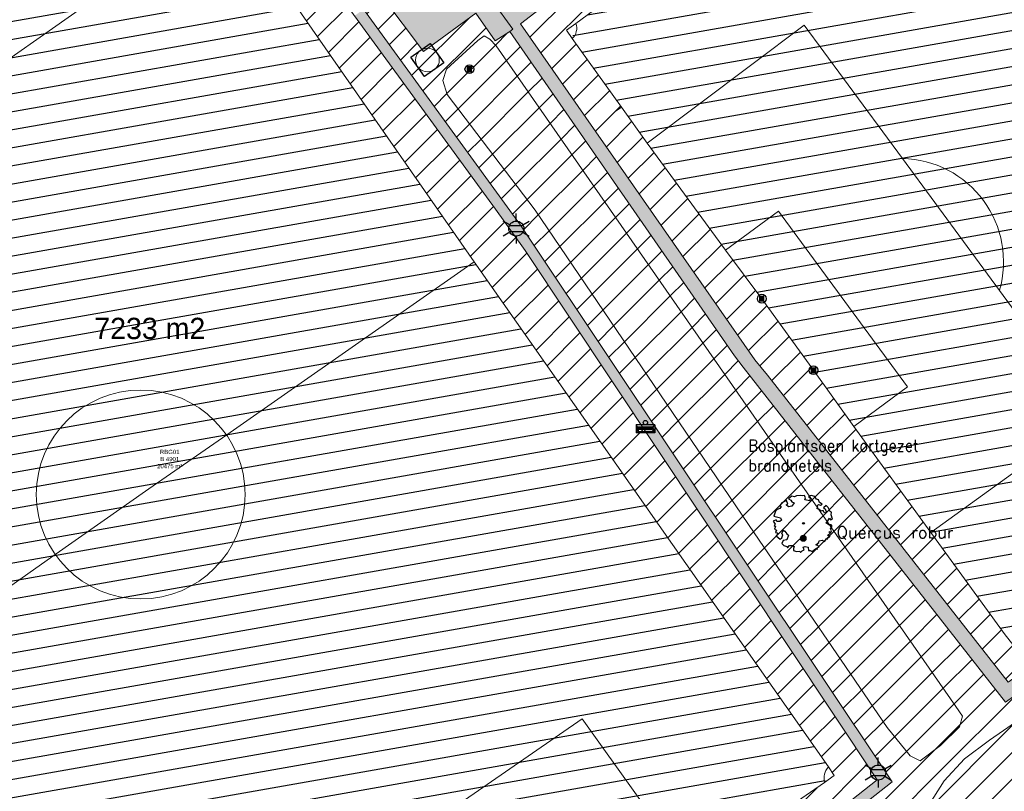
# Model space of a CAD drawing. Header units: metres. Extents: x 102852 to 107197, y 385458 to 392889.
# Tile 14 of 50: x 106728 to 106811, y 392535 to 392600. Entities that reach past the tile are written whole.
import ezdxf
from ezdxf.enums import TextEntityAlignment as Align

# ---------------------------------------------------------------- set-up
doc = ezdxf.new("R2010")
doc.units = ezdxf.units.M
for name, color, linetype, lineweight in [('0-BEPLANTING', 14, 'Continuous', 30), ('0-GRAS OM SPORTVELDEN', 2, 'Continuous', 30), ('0-GRAS SPORTVELDEN', 3, 'Continuous', 30), ('0-VERHARDING', 5, 'Continuous', 30), ('_alg-maatvoering', 7, 'Continuous', 0), ('B-WE-GR-BOOM-S', 90, 'Continuous', 30), ('B-WE-GR-STRUIK-G', 90, 'Continuous', 13), ('B-WE-IE-MEUBILAIR_WEGMEUBILAIR-S', 7, 'Continuous', 30), ('B-WE-IE-OV-LICHTMAST-S', 40, 'Continuous', 30), ('B-WE-KG-GRENS-T18', 10, 'Continuous', 13), ('B-WE-RI-INSPECTIEPUT_ALGEMEEN-S', 7, 'Continuous', 30), ('B-WE-VH-KANTVERHARDING-G', 60, 'Continuous', 13), ('B-WE-VH-MATERIAALGRENS-G', 31, 'Continuous', 13), ('B-WE-VW-MARKERING_LANGS_STREEP_DOORGETROKKEN-G', 7, 'Continuous', 13), ('Bomen', 84, 'Continuous', 0), ('Boomsoort', 10, 'Continuous', 0), ('X-XX-AL-VERWIJZING-S', 7, 'Continuous', 30)]:
    doc.layers.add(name, color=color, linetype=linetype, lineweight=lineweight)
doc.styles.add('arial', font='arial.ttf')
doc.styles.add('ISO 1 1000 T2 5 0', font='font_iso.shx', dxfattribs={"height": 2.5})
doc.styles.add('NLCS-ISO', font='NLCS-ISO.ttf')
doc.styles.add('NLCS-ISO-M200-T25', font='NLCS-ISO.ttf', dxfattribs={"height": 0.5})
doc.styles.add('NLCS-ISO-T25', font='NLCS-ISO.ttf')
doc.styles.add('Style-txt', font='txt.shx')
pattern_1 = [(45, (0, 0), (-1.122532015, 1.122532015), [])]

# ---------------------------------------------------------------- blocks, each defined once
blk = doc.blocks.new('kadata_3')
at = {"layer": 'B-WE-KG-GRENS-T18', "insert": (106740.26, 392563.113), "char_height": 0.36, "attachment_point": 5, "style": 'NLCS-ISO-T25'}
blk.add_mtext('\\fArial|b0|i0|c00|p39;RBG01\\PB 4901\\P20475 m²', dxfattribs=at)
blk = doc.blocks.new('B-SIE-WEG_LICHTMAST-SO_8')
at = {"ltscale": 0.1}
for p, q in [((0, 1.27), (0, 2.53)), ((-1.1, 0.63), (-2.19, 1.27)), ((1.1, 0.63), (2.19, 1.27)), ((-1.1, -0.63), (-2.19, -1.27)), ((0, -1.27), (0, -2.53)), ((1.1, -0.63), (2.19, -1.27))]:
    blk.add_line(p, q, dxfattribs=at)
at = {"flags": 128}
for points in [[(-1.16, 0.5), (1.16, 0.5)], [(-1.16, -0.5), (1.16, -0.5)]]:
    blk.add_lwpolyline(points, dxfattribs=at)
at = {"ltscale": 0.1}
blk.add_circle((0, 0), 1.27, dxfattribs=at)
at = {"style": 'NLCS-ISO'}
blk.add_attdef('TYPE', text='', height=1.8, dxfattribs=at).set_placement((0, 2.53), align=Align.BOTTOM_CENTER)
blk = doc.blocks.new('SIE-WEG_AFVALBAK_TYPE_02')
at = {"linetype": 'Continuous'}
for p, q in [((1.56, -0.35), (-1.56, -0.35)), ((-1.33, -0.76), (-1.56, -0.35)), ((-1.33, -0.99), (-1.56, -1.72)), ((1.33, -0.76), (-1.33, -0.76)), ((-1.33, -0.99), (-1.33, -0.76)), ((1.33, -0.99), (-1.33, -0.99)), ((-1.18, -1.16), (-1.3, -1.55)), ((1.3, -1.55), (-1.3, -1.55)), ((1.18, -1.16), (-1.18, -1.16)), ((1.18, -1.16), (1.3, -1.55)), ((1.33, -0.76), (1.56, -0.35)), ((1.33, -0.99), (1.33, -0.76)), ((1.33, -0.99), (1.56, -1.72)), ((1.56, -1.72), (-1.56, -1.72))]:
    blk.add_line(p, q, dxfattribs=at)
for p, q in [((-1.56, -0.35), (-1.56, -1.72)), ((1.56, -0.35), (1.56, -1.72))]:
    blk.add_line(p, q)
blk.add_circle((0, 0), 0.354, dxfattribs=at)
blk = doc.blocks.new('SGR-BOOM_06_11')
at = {"linetype": 'Continuous', "flags": 128}
blk.add_lwpolyline([(2.7, 3.52), (2.53, 3.94), (2.2, 4.06), (1.94, 4.52), (1.27, 4.69), (0.86, 4.52), (1.11, 4.27), (1.06, 3.81), (0.23, 3.98), (0.35, 4.32), (0.18, 4.69), (-0.15, 4.61), (-0.49, 4.69), (-1.15, 4.65), (-1.49, 4.48), (-1.95, 4.57), (-2.54, 4.11), (-2.12, 3.9), (-1.99, 3.64), (-1.58, 3.44), (-1.99, 2.89), (-2.54, 2.77), (-2.92, 3.1), (-2.62, 3.22), (-2.87, 3.86), (-3.63, 3.43), (-4, 3.02), (-3.79, 2.85), (-4, 2.51), (-4.42, 2.35), (-4.72, 2.05), (-5.01, 1.21), (-3.88, 0.92), (-3.71, 0.54), (-4, 0.29), (-4.51, 0.29), (-4.6, 0.56), (-5.09, 0.38), (-4.76, -0.17), (-4.93, -0.38), (-4.72, -0.54), (-4.88, -1.01), (-4.53, -1.18), (-4.72, -1.55), (-4.42, -1.59), (-4.29, -1.71), (-4.62, -2.11), (-3.92, -2.68), (-3.67, -2.43), (-3.46, -1.97), (-3.63, -1.76), (-3.42, -1.17), (-3.12, -1.34), (-2.79, -1.76), (-2.5, -2.01), (-2.79, -2.81), (-3.42, -2.93), (-3.67, -3.39), (-3.33, -3.77), (-2.83, -3.9), (-2.77, -4.02), (-2.71, -4.15), (-2.33, -3.73), (-1.83, -3.73), (-1.57, -3.9), (-1.7, -4.27), (-1.7, -4.61), (-1.15, -4.74), (-0.61, -4.69), (-0.49, -4.94), (-0.23, -4.65), (0.1, -4.48), (-0.06, -4.01), (0.27, -3.9), (0.77, -4.02), (0.86, -4.61), (1.15, -4.57), (1.44, -4.74), (2.07, -4.23), (2.37, -4.36), (2.32, -4.15), (2.66, -3.98), (2.41, -3.73), (2.11, -3.64), (2.57, -3.23), (2.62, -2.98), (3.16, -2.85), (3.54, -3.06), (3.79, -2.81), (3.77, -2.63), (4.12, -2.63), (4.12, -2.39), (4.46, -2.26), (4.46, -2.05), (4.08, -2.05), (4.54, -1.59), (4.25, -1.42), (4.63, -1.55), (4.75, -1.26), (4.54, -0.92), (4.84, -0.46), (4.67, -0.25), (4.25, -0.25), (3.75, 0.08), (4.08, 0.29), (4.38, 0.84), (4.54, 0.59), (4.88, 0.71), (4.67, 1.43), (4.71, 1.89), (4.5, 1.97), (4.16, 2.64), (3.83, 3.01), (3.37, 2.6), (3.66, 2.43), (3.91, 1.8), (3.54, 1.72), (3.33, 2.14), (2.99, 2.05), (2.66, 2.31), (2.24, 2.51), (2.45, 2.68), (2.32, 2.93), (2.53, 3.18), (2.87, 3.06), (3.16, 3.23)], close=True, dxfattribs=at)
blk.add_circle((0, 0), 0.15)
at = {"style": 'NLCS-ISO-M200-T25'}
blk.add_attdef('TYPE', (0, 0), '', height=1.8, dxfattribs=at)
blk = doc.blocks.new('SIE-WEG_PAAL_VAST_8')
blk.add_hatch(color=256).paths.add_polyline_path([(-0.37, -0.37), (-0.37, 0.37), (0.37, 0.37), (0.37, -0.37)])
blk.add_circle((0, 0), 0.75)
blk.add_3dface([(0.37, 0.37), (-0.37, 0.37), (-0.37, -0.37), (0.37, -0.37)])
at = {"style": 'NLCS-ISO'}
blk.add_attdef('TYPE', (0, 0), '', height=1.75, dxfattribs=at)
blk = doc.blocks.new('B-SRI-PUT_VWA-SO')
at = {"lineweight": 0}
blk.add_circle((0, 0), 2, dxfattribs=at)
blk.add_3dface([(-2, 2), (2, 2), (2, -2), (-2, -2)])
blk.add_3dface([(2, -2), (2, 2), (-2, 2), (-2, -2)], dxfattribs=at)
blk = doc.blocks.new('MPOLYGON_132')
at = {"layer": 'Bomen', "flags": 128}
for points in [[(106793.448, 392556.473), (106793.443, 392556.424), (106793.943, 392556.424)], [(106793.443, 392556.424), (106793.448, 392556.375), (106793.938, 392556.375)], [(106793.443, 392556.424), (106793.943, 392556.424), (106793.938, 392556.375)], [(106793.462, 392556.52), (106793.448, 392556.473), (106793.938, 392556.473)], [(106793.448, 392556.473), (106793.938, 392556.473), (106793.943, 392556.424)], [(106793.448, 392556.375), (106793.462, 392556.328), (106793.924, 392556.328)], [(106793.448, 392556.375), (106793.938, 392556.375), (106793.924, 392556.328)], [(106793.485, 392556.563), (106793.462, 392556.52), (106793.924, 392556.52)], [(106793.462, 392556.52), (106793.924, 392556.52), (106793.938, 392556.473)], [(106793.462, 392556.328), (106793.485, 392556.285), (106793.901, 392556.285)], [(106793.462, 392556.328), (106793.924, 392556.328), (106793.901, 392556.285)], [(106793.516, 392556.601), (106793.485, 392556.563), (106793.901, 392556.563)], [(106793.485, 392556.563), (106793.901, 392556.563), (106793.924, 392556.52)], [(106793.485, 392556.285), (106793.516, 392556.247), (106793.87, 392556.247)], [(106793.485, 392556.285), (106793.901, 392556.285), (106793.87, 392556.247)], [(106793.554, 392556.632), (106793.516, 392556.601), (106793.87, 392556.601)], [(106793.516, 392556.601), (106793.87, 392556.601), (106793.901, 392556.563)], [(106793.516, 392556.247), (106793.554, 392556.216), (106793.832, 392556.216)], [(106793.516, 392556.247), (106793.87, 392556.247), (106793.832, 392556.216)], [(106793.597, 392556.655), (106793.554, 392556.632), (106793.832, 392556.632)], [(106793.554, 392556.632), (106793.832, 392556.632), (106793.87, 392556.601)], [(106793.554, 392556.216), (106793.597, 392556.193), (106793.789, 392556.193)], [(106793.554, 392556.216), (106793.832, 392556.216), (106793.789, 392556.193)], [(106793.644, 392556.669), (106793.597, 392556.655), (106793.789, 392556.655)], [(106793.597, 392556.655), (106793.789, 392556.655), (106793.832, 392556.632)], [(106793.597, 392556.193), (106793.644, 392556.179), (106793.742, 392556.179)], [(106793.597, 392556.193), (106793.789, 392556.193), (106793.742, 392556.179)], [(106793.693, 392556.674), (106793.644, 392556.669), (106793.742, 392556.669)], [(106793.644, 392556.669), (106793.742, 392556.669), (106793.789, 392556.655)], [(106793.644, 392556.179), (106793.742, 392556.179), (106793.693, 392556.174)]]:
    blk.add_lwpolyline(points, close=True, dxfattribs=at)
at = {"layer": 'Bomen', "color": 74, "true_color": 0x55aa00, "flags": 128}
for points in [[(106793.443, 392556.424), (106793.448, 392556.473)], [(106793.448, 392556.375), (106793.443, 392556.424)], [(106793.448, 392556.473), (106793.462, 392556.52)], [(106793.462, 392556.328), (106793.448, 392556.375)], [(106793.462, 392556.52), (106793.485, 392556.563)], [(106793.485, 392556.285), (106793.462, 392556.328)], [(106793.485, 392556.563), (106793.516, 392556.601)], [(106793.516, 392556.247), (106793.485, 392556.285)], [(106793.516, 392556.601), (106793.554, 392556.632)], [(106793.554, 392556.216), (106793.516, 392556.247)], [(106793.554, 392556.632), (106793.597, 392556.655)], [(106793.597, 392556.193), (106793.554, 392556.216)], [(106793.597, 392556.655), (106793.644, 392556.669)], [(106793.644, 392556.179), (106793.597, 392556.193)], [(106793.644, 392556.669), (106793.693, 392556.674)], [(106793.693, 392556.174), (106793.644, 392556.179)], [(106793.693, 392556.674), (106793.742, 392556.669)], [(106793.742, 392556.179), (106793.693, 392556.174)], [(106793.742, 392556.669), (106793.789, 392556.655)], [(106793.789, 392556.193), (106793.742, 392556.179)], [(106793.789, 392556.655), (106793.832, 392556.632)], [(106793.832, 392556.216), (106793.789, 392556.193)], [(106793.832, 392556.632), (106793.87, 392556.601)], [(106793.87, 392556.247), (106793.832, 392556.216)], [(106793.87, 392556.601), (106793.901, 392556.563)], [(106793.901, 392556.285), (106793.87, 392556.247)], [(106793.901, 392556.563), (106793.924, 392556.52)], [(106793.924, 392556.328), (106793.901, 392556.285)], [(106793.924, 392556.52), (106793.938, 392556.473)], [(106793.938, 392556.375), (106793.924, 392556.328)], [(106793.938, 392556.473), (106793.943, 392556.424)], [(106793.943, 392556.424), (106793.938, 392556.375)]]:
    blk.add_lwpolyline(points, dxfattribs=at)
at = {"layer": 'Bomen'}
for points in [[(106793.448, 392556.473), (106793.443, 392556.424), (106793.943, 392556.424)], [(106793.462, 392556.52), (106793.448, 392556.473), (106793.938, 392556.473)], [(106793.448, 392556.473), (106793.938, 392556.473), (106793.943, 392556.424)], [(106793.485, 392556.563), (106793.462, 392556.52), (106793.924, 392556.52)], [(106793.462, 392556.52), (106793.924, 392556.52), (106793.938, 392556.473)], [(106793.516, 392556.601), (106793.485, 392556.563), (106793.901, 392556.563)], [(106793.485, 392556.563), (106793.901, 392556.563), (106793.924, 392556.52)], [(106793.554, 392556.632), (106793.516, 392556.601), (106793.87, 392556.601)], [(106793.516, 392556.601), (106793.87, 392556.601), (106793.901, 392556.563)], [(106793.597, 392556.655), (106793.554, 392556.632), (106793.832, 392556.632)], [(106793.554, 392556.632), (106793.832, 392556.632), (106793.87, 392556.601)], [(106793.644, 392556.669), (106793.597, 392556.655), (106793.789, 392556.655)], [(106793.597, 392556.655), (106793.789, 392556.655), (106793.832, 392556.632)], [(106793.693, 392556.674), (106793.644, 392556.669), (106793.742, 392556.669)], [(106793.644, 392556.669), (106793.742, 392556.669), (106793.789, 392556.655)]]:
    blk.add_solid(points, dxfattribs=at)
at = {"layer": 'Bomen', "extrusion": (0, 0, -1)}
for points in [[(-106793.443, 392556.424), (-106793.448, 392556.375), (-106793.938, 392556.375)], [(-106793.443, 392556.424), (-106793.943, 392556.424), (-106793.938, 392556.375)], [(-106793.448, 392556.375), (-106793.462, 392556.328), (-106793.924, 392556.328)], [(-106793.448, 392556.375), (-106793.938, 392556.375), (-106793.924, 392556.328)], [(-106793.462, 392556.328), (-106793.485, 392556.285), (-106793.901, 392556.285)], [(-106793.462, 392556.328), (-106793.924, 392556.328), (-106793.901, 392556.285)], [(-106793.485, 392556.285), (-106793.516, 392556.247), (-106793.87, 392556.247)], [(-106793.485, 392556.285), (-106793.901, 392556.285), (-106793.87, 392556.247)], [(-106793.516, 392556.247), (-106793.554, 392556.216), (-106793.832, 392556.216)], [(-106793.516, 392556.247), (-106793.87, 392556.247), (-106793.832, 392556.216)], [(-106793.554, 392556.216), (-106793.597, 392556.193), (-106793.789, 392556.193)], [(-106793.554, 392556.216), (-106793.832, 392556.216), (-106793.789, 392556.193)], [(-106793.597, 392556.193), (-106793.644, 392556.179), (-106793.742, 392556.179)], [(-106793.597, 392556.193), (-106793.789, 392556.193), (-106793.742, 392556.179)], [(-106793.644, 392556.179), (-106793.742, 392556.179), (-106793.693, 392556.174)]]:
    blk.add_solid(points, dxfattribs=at)

msp = doc.modelspace()

# ---------------------------------------------------------------- hatches: boundary and pattern name
at = {"layer": '0-BEPLANTING'}
h = msp.add_hatch(dxfattribs=at)
h.set_pattern_fill('ANSI31', color=256, scale=0.1, pattern_type=2)
h.set_pattern_definition(pattern_1)
h.paths.add_polyline_path([(106719.632, 392514.245), (106718.938, 392514.99), (106718.18, 392514.849), (106716.754, 392513.849), (106712.076, 392510.359), (106711.573, 392510.138), (106701.692, 392517.539), (106697.188, 392521.135), (106696.202, 392522.772), (106696.322, 392524.316), (106699.222, 392528.246), (106697.274, 392530.659), (106688.818, 392535.824), (106687.392, 392536.807), (106686.619, 392536.643), (106682.769, 392533.036), (106682.004, 392532.194), (106672.084, 392538.844), (106661.415, 392546.593), (106655.274, 392551.965), (106652.074, 392554.824), (106647.013, 392550.413), (106685.562, 392524.056), (106688.159, 392527.504), (106683.357, 392530.682), (106687.022, 392535.963), (106697.701, 392528.149), (106694.207, 392522.955), (106689.049, 392526.841), (106686.473, 392523.428), (106700.229, 392513.897), (106747.898, 392480.331), (106760.114, 392490.415), (106786.714, 392512.905), (106804.416, 392527.816), (106813.241, 392535.316), (106825.592, 392546.351), (106830.494, 392550.058), (106835.258, 392553.282), (106839.787, 392548.316), (106848.675, 392538.78), (106895.742, 392580.054), (106885.181, 392593.181), (106903.743, 392606.249), (106901.657, 392607.873), (106900.484, 392607.118), (106898.98, 392605.866), (106894.83, 392602.682), (106888.788, 392598.009), (106881.265, 392592.439), (106880.486, 392591.728), (106880.712, 392590.881), (106881.691, 392589.56), (106885.403, 392585.411), (106887.554, 392583.279), (106888.784, 392581.191), (106889.052, 392579.769), (106888.227, 392578.981), (106881.301, 392573.86), (106875.765, 392568.788), (106869.627, 392563.132), (106865.958, 392560.052), (106860.44, 392555.101), (106850.554, 392546.099), (106848.767, 392545.241), (106847.521, 392545.737), (106843.495, 392551.702), (106839.644, 392556.665), (106837.241, 392559.165), (106836.321, 392558.62), (106834.933, 392557.55), (106829.126, 392553.423), (106819.728, 392546.555), (106810.591, 392540.216), (106809.411, 392539.399), (106807.28, 392537.802), (106805.589, 392535.946), (106803.836, 392533.195), (106797.846, 392528.632), (106788.908, 392521.609), (106779.307, 392514.119), (106772.597, 392509.291), (106765.29, 392503.863), (106757.373, 392497.804), (106744.929, 392488.447), (106743.664, 392487.535), (106742.024, 392487.917), (106739.864, 392489.057), (106738.175, 392490.178), (106736.203, 392491.857), (106726.157, 392505.387)])
h.paths.add_polyline_path([(106699.614, 392543.22), (106698.705, 392541.649), (106697.647, 392537.64), (106698.702, 392535.525), (106704.303, 392527.935), (106712.882, 392516.441), (106713.785, 392515.756), (106715.067, 392516.126), (106716.858, 392517.388), (106717.101, 392517.731), (106716.948, 392518.396), (106712.316, 392525.322), (106709.402, 392530.571), (106708.791, 392530.144)])
h = msp.add_hatch(dxfattribs=at)
h.set_pattern_fill('ANSI31', color=256, scale=0.1, pattern_type=2)
h.set_pattern_definition(pattern_1)
h.paths.add_polyline_path([(106767.782, 392597.996), (106767.258, 392598.561), (106766.784, 392598.824), (106766.24, 392598.43), (106763.616, 392596.023), (106763.308, 392595.07), (106763.651, 392593.876), (106771.068, 392584.123), (106789.559, 392556.891), (106800.759, 392540.463), (106802.712, 392538.057), (106803.549, 392537.653), (106805.259, 392538.939), (106806.867, 392540.514), (106807.131, 392541.427), (106806.549, 392542.245)])
at = {"layer": '0-GRAS OM SPORTVELDEN', "ltscale": 0.2}
h = msp.add_hatch(dxfattribs=at)
h.set_pattern_fill('ANSI31', color=256, scale=0.1, pattern_type=2)
h.set_pattern_definition(pattern_1)
h.paths.add_polyline_path([(106849.806, 392571.531), (106849.717, 392571.682), (106851.276, 392572.779), (106853.688, 392574.477), (106851.646, 392577.377), (106812.019, 392547.956), (106811.375, 392547.455), (106810.714, 392548.28), (106804.441, 392556.904), (106797.946, 392565.858), (106794.557, 392570.611), (106790.194, 392576.643), (106787.134, 392580.73), (106780.53, 392589.766), (106778.351, 392592.795), (106774.2, 392598.594), (106773.733, 392599.297), (106774.52, 392599.866), (106813.988, 392628.994), (106811.901, 392631.851), (106807.63, 392628.731), (106803.596, 392625.692), (106797.4, 392621.023), (106769.84, 392599.843), (106788.272, 392573.429), (106789.616, 392571.496), (106790.683, 392570.184), (106810.984, 392544.277), (106845.805, 392568.905), (106845.868, 392568.786), (106846.23, 392569.038)])
h = msp.add_hatch(dxfattribs=at)
h.set_pattern_fill('ANSI31', color=256, scale=0.1, pattern_type=2)
h.set_pattern_definition(pattern_1)
h.paths.add_polyline_path([(106755.851, 392600.517), (106736.7, 392626.765), (106705.88, 392607.828), (106704.681, 392607.082), (106675.463, 392583.983), (106691.587, 392560.03), (106697.226, 392551.704), (106698.233, 392552.356), (106698.394, 392552.104), (106698.768, 392552.358), (106700.07, 392550.345), (106699.855, 392550.177), (106699.966, 392549.954), (106698.914, 392549.207), (106702.633, 392545.217), (106706.774, 392539.359), (106709.241, 392541.086), (106684.127, 392576.951), (106679.966, 392582.915), (106679.477, 392583.583), (106680.277, 392584.246), (106686.112, 392588.301), (106691.367, 392591.92), (106700.501, 392598.236), (106704.717, 392601.148), (106710.812, 392605.443), (106714.917, 392608.287), (106724.019, 392614.629), (106729.293, 392618.351), (106735.15, 392622.374), (106735.893, 392622.864), (106736.39, 392622.146), (106740.804, 392615.899), (106765.933, 392579.748), (106769.242, 392582.106), (106769.173, 392582.202), (106767.743, 392584.207)])
h = msp.add_hatch(dxfattribs=at)
h.set_pattern_fill('ANSI31', color=256, scale=0.1, pattern_type=2)
h.set_pattern_definition(pattern_1)
h.paths.add_polyline_path([(106865.958, 392560.052), (106869.627, 392563.132), (106875.765, 392568.788), (106881.301, 392573.86), (106888.227, 392578.981), (106889.052, 392579.769), (106888.784, 392581.191), (106887.554, 392583.279), (106885.403, 392585.411), (106881.691, 392589.56), (106880.712, 392590.881), (106880.486, 392591.728), (106881.265, 392592.439), (106888.788, 392598.009), (106894.83, 392602.682), (106898.98, 392605.866), (106900.484, 392607.118), (106901.657, 392607.873), (106899.026, 392609.273), (106897.151, 392606.396), (106869.095, 392584.792), (106866.66, 392582.907), (106867.262, 392582.105), (106863.228, 392578.98), (106862.583, 392579.802), (106858.324, 392576.475), (106854.848, 392573.824), (106850.626, 392570.802), (106851.169, 392569.909), (106846.922, 392566.951), (106846.328, 392567.754), (106810.746, 392542.603), (106806.867, 392540.514), (106805.259, 392538.939), (106803.549, 392537.653), (106805.589, 392535.946), (106807.28, 392537.802), (106809.411, 392539.399), (106810.591, 392540.216), (106819.728, 392546.555), (106829.126, 392553.423), (106834.933, 392557.55), (106836.321, 392558.62), (106837.241, 392559.165), (106839.644, 392556.665), (106843.495, 392551.702), (106847.521, 392545.737), (106848.767, 392545.241), (106850.554, 392546.099), (106860.44, 392555.101)])
h = msp.add_hatch(dxfattribs=at)
h.set_pattern_fill('ANSI31', color=256, scale=0.1, pattern_type=2)
h.set_pattern_definition(pattern_1)
h.paths.add_polyline_path([(106789.559, 392556.891), (106771.068, 392584.123), (106763.651, 392593.876), (106763.308, 392595.07), (106763.616, 392596.023), (106766.24, 392598.43), (106766.784, 392598.824), (106767.258, 392598.561), (106767.782, 392597.996), (106806.549, 392542.245), (106807.131, 392541.427), (106806.867, 392540.514), (106810.746, 392542.603), (106789.327, 392569.967), (106788.619, 392570.856), (106787.899, 392571.816), (106768.951, 392599.204), (106767.715, 392598.417), (106766.068, 392600.736), (106761.655, 392597.512), (106758.153, 392602.213), (106756.606, 392601.068), (106768.708, 392584.401), (106769.835, 392582.844), (106770.805, 392581.417), (106801.204, 392535.881), (106803.549, 392537.653), (106802.712, 392538.057), (106800.759, 392540.463)])
h = msp.add_hatch(dxfattribs=at)
h.set_pattern_fill('ANSI31', color=256, scale=0.1, pattern_type=2)
h.set_pattern_definition(pattern_1)
h.paths.add_polyline_path([(106770.227, 392580.723), (106769.242, 392582.106), (106765.933, 392579.748), (106795.809, 392537.129), (106796.295, 392536.409), (106795.491, 392535.817), (106790.016, 392532.052), (106784.338, 392528.171), (106775.167, 392521.898), (106770.873, 392519.025), (106764.739, 392514.812), (106760.597, 392511.874), (106751.544, 392505.717), (106746.05, 392501.891), (106740.408, 392498.041), (106739.628, 392497.518), (106739.04, 392498.305), (106734.968, 392504.108), (106709.756, 392540.35), (106709.241, 392541.086), (106706.774, 392539.359), (106711.664, 392532.313), (106711.334, 392532.089), (106713, 392529.11), (106713.905, 392527.476), (106714.948, 392528.128), (106715.045, 392528.034), (106715.291, 392528.22), (106716.863, 392526.016), (106716.614, 392525.836), (106716.691, 392525.728), (106715.678, 392525.011), (106716.785, 392523.469), (106738.56, 392493.274), (106770.749, 392512.973), (106771.581, 392513.653), (106799.929, 392536.03)])
h = msp.add_hatch(dxfattribs=at)
h.set_pattern_fill('ANSI31', color=256, scale=0.1, pattern_type=2)
h.set_pattern_definition(pattern_1)
h.paths.add_polyline_path([(106704.303, 392527.935), (106698.702, 392535.525), (106697.647, 392537.64), (106697.274, 392530.659), (106699.222, 392528.246), (106696.322, 392524.316), (106696.202, 392522.772), (106697.188, 392521.135), (106701.692, 392517.539), (106711.573, 392510.138), (106712.076, 392510.359), (106716.754, 392513.849), (106718.18, 392514.849), (106718.938, 392514.99), (106719.632, 392514.245), (106726.157, 392505.387), (106736.203, 392491.857), (106738.175, 392490.178), (106739.864, 392489.057), (106742.024, 392487.917), (106743.664, 392487.535), (106744.929, 392488.447), (106757.373, 392497.804), (106765.29, 392503.863), (106772.597, 392509.291), (106779.307, 392514.119), (106788.908, 392521.609), (106797.846, 392528.632), (106803.836, 392533.195), (106805.589, 392535.946), (106803.549, 392537.653), (106801.204, 392535.881), (106771.966, 392512.815), (106771.119, 392512.157), (106770.229, 392511.573), (106738.337, 392492.028), (106716.303, 392522.605), (106713.235, 392526.897), (106712.031, 392528.961), (106710.653, 392531.444), (106709.402, 392530.571), (106712.316, 392525.322), (106716.948, 392518.396), (106717.101, 392517.731), (106716.858, 392517.388), (106715.067, 392516.126), (106713.785, 392515.756), (106712.882, 392516.441)])
at = {"layer": '0-GRAS SPORTVELDEN'}
h = msp.add_hatch(dxfattribs=at)
h.set_pattern_fill('HATCH', color=256, scale=0.1, style=0, pattern_type=2)
h.set_pattern_definition([(10, (106834.3268, 392630.76), (-0.260472, 1.477212), [])])
h.paths.add_polyline_path([(106804.441, 392556.904), (106810.714, 392548.28), (106812.019, 392547.956), (106851.646, 392577.377), (106891.09, 392606.699), (106891.323, 392607.975), (106887.331, 392613.514), (106884.939, 392616.753), (106878.401, 392625.58), (106875.044, 392630.111), (106870.667, 392636.126), (106867.47, 392640.471), (106860.821, 392649.525), (106858.964, 392652.065), (106854.699, 392657.807), (106853.422, 392658.104), (106813.988, 392628.994), (106774.52, 392599.866), (106774.2, 392598.594), (106778.351, 392592.795), (106780.53, 392589.766), (106787.134, 392580.73), (106790.194, 392576.643), (106794.557, 392570.611), (106797.946, 392565.858)])
h = msp.add_hatch(dxfattribs=at)
h.set_pattern_fill('HATCH', color=256, scale=0.1, style=0, pattern_type=2)
h.set_pattern_definition([(10, (106743.9485, 392580.1995), (-0.260472, 1.477212), [])])
h.paths.add_polyline_path([(106740.804, 392615.899), (106736.39, 392622.146), (106735.15, 392622.374), (106729.293, 392618.351), (106724.019, 392614.629), (106714.917, 392608.287), (106710.812, 392605.443), (106704.717, 392601.148), (106700.501, 392598.236), (106691.367, 392591.92), (106686.112, 392588.301), (106680.277, 392584.246), (106679.966, 392582.915), (106684.127, 392576.951), (106709.756, 392540.35), (106734.968, 392504.108), (106739.04, 392498.305), (106740.408, 392498.041), (106746.05, 392501.891), (106751.544, 392505.717), (106760.597, 392511.874), (106764.739, 392514.812), (106770.873, 392519.025), (106775.167, 392521.898), (106784.338, 392528.171), (106790.016, 392532.052), (106795.491, 392535.817), (106795.809, 392537.129), (106765.933, 392579.748)])
at = {"layer": '0-VERHARDING', "true_color": 0x939598}
for points in [[(106810.746, 392542.603), (106789.327, 392569.967), (106788.619, 392570.856), (106787.899, 392571.816), (106768.951, 392599.204), (106769.191, 392599.388), (106769.84, 392599.843), (106788.272, 392573.429), (106789.616, 392571.496), (106790.683, 392570.184), (106810.984, 392544.277), (106845.805, 392568.905), (106845.868, 392568.786), (106846.23, 392569.038), (106846.23, 392568.969), (106847.096, 392567.736), (106850.466, 392570.107), (106849.589, 392571.358), (106849.806, 392571.531), (106849.717, 392571.682), (106851.276, 392572.779), (106853.838, 392574.583), (106857.484, 392577.394), (106862.248, 392581.041), (106862.338, 392580.931), (106862.355, 392580.944), (106863.269, 392579.709), (106866.528, 392582.203), (106865.605, 392583.432), (106865.67, 392583.482), (106865.573, 392583.601), (106895.489, 392606.638), (106877.199, 392633.023), (106876.152, 392634.51), (106874.71, 392636.423), (106854.352, 392662.257), (106854.597, 392663.978), (106875.812, 392636.976), (106876.686, 392635.854), (106877.718, 392634.355), (106897.151, 392606.396), (106869.095, 392584.792), (106866.66, 392582.907), (106867.262, 392582.105), (106863.228, 392578.98), (106862.583, 392579.802), (106858.324, 392576.475), (106854.848, 392573.824), (106850.626, 392570.802), (106851.169, 392569.909), (106846.922, 392566.951), (106846.328, 392567.754)], [(106761.655, 392597.512), (106758.153, 392602.213), (106761.615, 392604.884), (106767.911, 392609.473), (106769.616, 392607.15), (106779.67, 392614.532), (106777.902, 392616.874), (106791.072, 392626.604), (106797.4, 392621.023), (106769.84, 392599.843), (106769.191, 392599.388), (106768.951, 392599.204), (106767.715, 392598.417), (106766.08, 392600.747)]]:
    msp.add_hatch(color=252, dxfattribs=at).paths.add_polyline_path(points)
at = {"layer": '0-VERHARDING', "true_color": 0x939598, "extrusion": (0, 0, -1)}
msp.add_hatch(color=252, dxfattribs=at).paths.add_polyline_path([(-106738.337, 392492.028), (-106770.229, 392511.573), (-106771.119, 392512.157), (-106771.966, 392512.815), (-106801.204, 392535.881), (-106770.805, 392581.417), (-106768.708, 392584.401), (-106756.606, 392601.068), (-106755.851, 392600.517), (-106767.743, 392584.207), (-106769.173, 392582.202), (-106770.227, 392580.723), (-106799.929, 392536.03), (-106770.749, 392512.973), (-106738.56, 392493.274)])

# ---------------------------------------------------------------- linework, layer by layer
at = {"layer": 'B-WE-GR-STRUIK-G', "flags": 128}
msp.add_lwpolyline([(106767.782, 392597.996), (106767.258, 392598.561), (106766.784, 392598.824), (106766.24, 392598.43), (106763.616, 392596.023), (106763.308, 392595.07), (106763.651, 392593.876), (106771.068, 392584.123), (106789.559, 392556.891), (106800.759, 392540.463), (106802.712, 392538.057), (106803.549, 392537.653), (106805.259, 392538.939), (106806.867, 392540.514), (106807.131, 392541.427), (106806.549, 392542.245)], close=True, dxfattribs=at)
for points in [[(106860.44, 392555.101), (106850.554, 392546.099), (106848.767, 392545.241), (106847.521, 392545.737), (106843.495, 392551.702), (106839.644, 392556.665), (106837.241, 392559.165), (106836.321, 392558.62), (106834.933, 392557.55), (106829.126, 392553.423), (106819.728, 392546.555), (106810.591, 392540.216), (106809.411, 392539.399)], [(106726.157, 392505.387), (106736.203, 392491.857), (106738.175, 392490.178), (106739.864, 392489.057), (106742.024, 392487.917), (106743.664, 392487.535), (106744.929, 392488.447), (106757.373, 392497.804), (106765.29, 392503.863), (106772.597, 392509.291), (106779.307, 392514.119), (106788.908, 392521.609), (106797.846, 392528.632), (106803.836, 392533.195), (106805.589, 392535.946), (106807.28, 392537.802), (106809.411, 392539.399)]]:
    msp.add_lwpolyline(points, dxfattribs=at)
at = {"layer": 'B-WE-VH-KANTVERHARDING-G', "flags": 128}
for points in [[(106862.248, 392581.041), (106857.484, 392577.394), (106853.838, 392574.583), (106851.276, 392572.779), (106849.717, 392571.682), (106849.806, 392571.531), (106845.868, 392568.786), (106845.805, 392568.905), (106810.984, 392544.277), (106790.683, 392570.184), (106789.616, 392571.496), (106788.272, 392573.429), (106769.84, 392599.843), (106797.4, 392621.023), (106807.63, 392628.731), (106815.701, 392634.654), (106821.882, 392639.142), (106854.352, 392662.257), (106874.71, 392636.423)], [(106716.785, 392523.469), (106738.56, 392493.274), (106755.427, 392503.565), (106769.67, 392512.307), (106770.749, 392512.973), (106771.581, 392513.653), (106799.929, 392536.03), (106770.227, 392580.723), (106769.173, 392582.202), (106767.743, 392584.207), (106748.55, 392610.53), (106736.7, 392626.765), (106705.88, 392607.828)], [(106710.653, 392531.444), (106710.653, 392531.444), (106712.031, 392528.961), (106713.235, 392526.897), (106716.303, 392522.605), (106738.337, 392492.028), (106755.944, 392502.841), (106770.229, 392511.573), (106771.119, 392512.157), (106771.966, 392512.815), (106801.204, 392535.881), (106770.805, 392581.417), (106769.835, 392582.844), (106768.708, 392584.401), (106756.606, 392601.068), (106758.153, 392602.213), (106761.655, 392597.512), (106766.068, 392600.736), (106767.715, 392598.417), (106768.951, 392599.204)], [(106866.66, 392582.907), (106867.262, 392582.105), (106863.228, 392578.98), (106862.583, 392579.802), (106858.324, 392576.475), (106854.848, 392573.824), (106851.922, 392571.749), (106851.922, 392571.749), (106850.626, 392570.802), (106850.626, 392570.802), (106850.626, 392570.802), (106851.169, 392569.909), (106846.922, 392566.951), (106846.328, 392567.754), (106810.746, 392542.603), (106789.327, 392569.967), (106788.619, 392570.856), (106787.899, 392571.816), (106768.951, 392599.204)]]:
    msp.add_lwpolyline(points, dxfattribs=at)
at = {"layer": 'B-WE-VH-MATERIAALGRENS-G', "flags": 128}
msp.add_lwpolyline([(106767.48, 392601.748), (106769.191, 392599.388), (106768.951, 392599.204)], dxfattribs=at)
at = {"layer": 'B-WE-VW-MARKERING_LANGS_STREEP_DOORGETROKKEN-G', "flags": 128}
for points in [[(106891.09, 392606.699), (106851.646, 392577.377), (106812.019, 392547.956), (106811.375, 392547.455), (106810.714, 392548.28), (106804.441, 392556.904), (106797.946, 392565.858), (106794.557, 392570.611), (106790.194, 392576.643), (106787.134, 392580.73), (106780.53, 392589.766), (106778.351, 392592.795), (106774.2, 392598.594), (106773.733, 392599.297), (106774.52, 392599.866), (106813.988, 392628.994), (106853.422, 392658.104), (106854.142, 392658.625), (106854.699, 392657.807), (106858.964, 392652.065)], [(106724.019, 392614.629), (106729.293, 392618.351), (106735.15, 392622.374), (106735.893, 392622.864), (106736.39, 392622.146), (106740.804, 392615.899), (106765.933, 392579.748), (106795.809, 392537.129), (106796.295, 392536.409), (106795.491, 392535.817), (106790.016, 392532.052), (106784.338, 392528.171), (106775.167, 392521.898), (106770.873, 392519.025), (106764.739, 392514.812), (106760.597, 392511.874), (106751.544, 392505.717), (106746.05, 392501.891), (106740.408, 392498.041), (106739.628, 392497.518), (106739.04, 392498.305), (106734.968, 392504.108), (106709.756, 392540.35)], [(106691.367, 392591.92), (106700.55, 392578.679), (106710.978, 392585.904), (106723.168, 392594.403), (106733.288, 392601.489), (106724.019, 392614.629)], [(106804.441, 392556.904), (106818.043, 392566.735), (106810.245, 392577.351), (106802.069, 392588.485), (106793.782, 392599.736), (106780.53, 392589.766)], [(106778.351, 392592.795), (106777.913, 392592.492)], [(106797.946, 392565.858), (106802.476, 392569.209), (106791.592, 392584.023), (106787.134, 392580.73)], [(106765.933, 392579.748), (106745.088, 392565.145), (106745.083, 392565.102)], [(106745.088, 392565.145), (106738.495, 392560.599), (106730.401, 392554.932)], [(106730.401, 392554.932), (106709.756, 392540.35)], [(106784.338, 392528.171), (106775.048, 392541.204), (106764.751, 392534.082), (106752.297, 392525.451), (106742.492, 392518.676), (106751.544, 392505.717)]]:
    msp.add_lwpolyline(points, dxfattribs=at)
at = {"layer": 'B-WE-VW-MARKERING_LANGS_STREEP_DOORGETROKKEN-G'}
msp.add_circle((106737.814, 392560.122), 8.811, dxfattribs=at)
for centre, radius, start, end in [((106773.411, 392599.469), 1.178, 312.04494, 19.71306), ((106801.846, 392579.753), 8.735, 344.04234, 88.53937), ((106796.87, 392536.177), 1.425, 138.10499, 194.64602)]:
    msp.add_arc(centre, radius, start, end, dxfattribs=at)

# ---------------------------------------------------------------- block references
at = {"layer": 'B-WE-GR-BOOM-S', "xscale": 0.5, "yscale": 0.5, "zscale": 0.5, "rotation": 360}
msp.add_blockref('SGR-BOOM_06_11', (106793.71, 392557.692), dxfattribs=at)
at = {"layer": 'B-WE-IE-MEUBILAIR_WEGMEUBILAIR-S', "xscale": 0.5, "yscale": 0.5, "zscale": 0.5, "rotation": 360}
for name, p in [('SIE-WEG_PAAL_VAST_8', (106765.539, 392596.015)), ('SIE-WEG_PAAL_VAST_8', (106790.194, 392576.643)), ('SIE-WEG_PAAL_VAST_8', (106794.557, 392570.611)), ('SIE-WEG_AFVALBAK_TYPE_02', (106780.381, 392566.19))]:
    msp.add_blockref(name, p, dxfattribs=at)
at = {"layer": 'B-WE-IE-OV-LICHTMAST-S', "xscale": 0.5, "yscale": 0.5, "zscale": 0.5, "rotation": 360}
for p in [(106769.491, 392582.562), (106800.017, 392536.659)]:
    msp.add_blockref('B-SIE-WEG_LICHTMAST-SO_8', p, dxfattribs=at)
at = {"layer": 'B-WE-RI-INSPECTIEPUT_ALGEMEEN-S', "xscale": 0.5, "yscale": 0.5, "zscale": 0.5, "rotation": 35.38312849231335}
for p in [(106761.994, 392596.787), (106761.994, 392596.787, 0.134)]:
    msp.add_blockref('B-SRI-PUT_VWA-SO', p, dxfattribs=at)
at = {"layer": 'Bomen', "rotation": 360}
msp.add_blockref('MPOLYGON_132', (0, 0, 0.134), dxfattribs=at)
at = {"layer": 'X-XX-AL-VERWIJZING-S', "rotation": 360}
msp.add_blockref('kadata_3', (0, 0), dxfattribs=at)

# ---------------------------------------------------------------- texts
at = {"insert": (106733.895, 392575.035), "char_height": 1.8, "width": 34.45304, "attachment_point": 1, "style": 'ISO 1 1000 T2 5 0'}
msp.add_mtext('7233 m2', dxfattribs=at)
at = {"layer": '_alg-maatvoering', "insert": (106789.046, 392564.748), "char_height": 1, "attachment_point": 1, "style": 'arial'}
msp.add_mtext('\\FSTANDARD;Bosplantsoen kortgezet\\Pbrandnetels', dxfattribs=at)
at = {"layer": 'Boomsoort', "color": 7, "style": 'Style-txt'}
msp.add_text('Quercus robur', height=1, dxfattribs=at).set_placement((106806.36, 392556.424, 0.134), align=Align.RIGHT)

doc.saveas('drawing.dxf')
